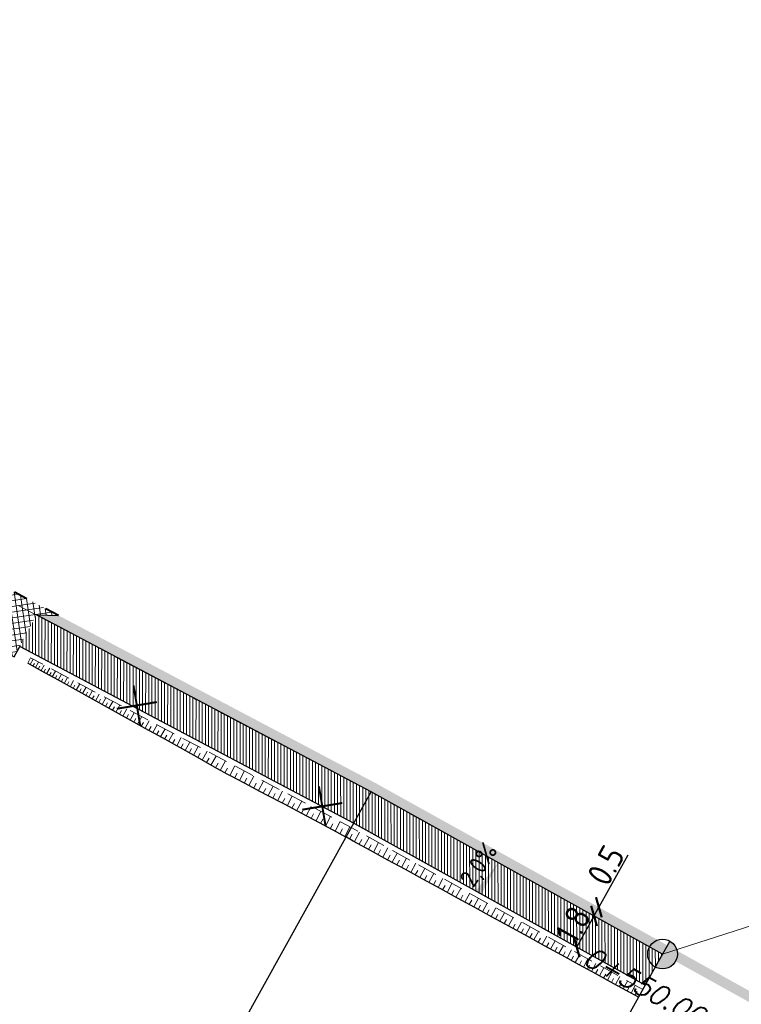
# Model space of a CAD drawing. Header units: metres. Extents: x 8431043 to 8456388, y 5766167 to 5771876.
# Tile 23 of 29: x 8433942 to 8433979, y 5770357 to 5770407. Entities that reach past the tile are written whole.
import ezdxf

# ---------------------------------------------------------------- set-up
doc = ezdxf.new("R2010")
doc.units = ezdxf.units.M
for name, pattern in [('4011', [6, 4, -2]), ('ACAD_ISO03W100', [30, 12, -18]), ('ACAD_ISO10W100', [18, 12, -3, 0, -3]), ('BUF', [0]), ('CIĄGŁA', [0])]:
    doc.linetypes.add(name, pattern=pattern)
for name, color, linetype, lineweight in [('brud', 255, 'CIĄGŁA', 30), ('hatch kostka', 210, 'Continuous', 9), ('kreskowanie skarp', 250, 'Continuous', 15), ('LINES', 7, 'Continuous', 0), ('linia', 7, 'CIĄGŁA', 20), ('pochylenia', 7, 'Continuous', 13), ('WYMIARY', 253, 'Continuous', 13), ('Zalacznik_3_Rowy DW837|Zalacznik_3_Rowy DW837|zdi pobocze', 250, '4011', 18), ('zdi krawężnik na trapezowy', 253, 'ACAD_ISO03W100', 40), ('zdi_obrzeze chodnikowe 8x30', 6, 'Continuous', 30)]:
    doc.layers.add(name, color=color, linetype=linetype, lineweight=lineweight)
for name, color, linetype in [('C-DROGI-SYTUACJA', 7, 'Continuous'), ('C-DROGI-SYTUACJA-ETYKIETY', 1, 'Continuous'), ('DRO_Podzespół', 7, 'Continuous'), ('S-5_opis_hektometr', 20, 'Continuous'), ('S-5_opis_pkt_geometrycznych', 20, 'Continuous')]:
    doc.layers.add(name, color=color, linetype=linetype)
doc.layers.add('hatch zdi chodniki', color=7, linetype='Continuous', lineweight=0, true_color=0x8345ba)
doc.styles.add('! romans poch 1.8 mm szer 1', font='romans.shx', dxfattribs={"oblique": 15, "height": 1.8})
doc.styles.add('ISOCP', font='geniso.shx')
doc.styles.add('własny_500', font='isocp.shx', dxfattribs={"width": 0.9, "height": 1.2})
doc.dimstyles.new('kopia własny 500', dxfattribs={"dimtxt": 1.2, "dimasz": 0.8, "dimexe": 0.1795, "dimexo": 0.0625, "dimgap": 0.09, "dimtad": 3, "dimdec": 1, "dimzin": 0, "dimdsep": 46, "dimtxsty": 'własny_500', "dimblk": 'ARCHTICK', "dimcen": 0.09, "dimaunit": 2, "dimadec": 4, "dimazin": 0, "dimtfac": 1, "dimtdec": 1, "dimtofl": 0, "dimtmove": 2, "dimatfit": 3, "dimldrblk": 'ARCHTICK', "dimfxl": 1, "dimtolj": 1, "dimtzin": 0, "dimarcsym": 0})

# ---------------------------------------------------------------- blocks, each defined once
blk = doc.blocks.new('_ARCHTICK')
at = {"color": 0, "linetype": 'ByBlock', "const_width": 0.15}
blk.add_lwpolyline([(-0.5, -0.5), (0.5, 0.5)], dxfattribs=at)
blk = doc.blocks.new('*D74')
at = {"layer": 'Defpoints', "color": 0, "transparency": 16777216}
for p in [(8434749.828, 5771876.32), (8434750.943, 5771875.576), (8432377.706, 5768319.94)]:
    blk.add_point(p, dxfattribs=at)
at = {"layer": 'WYMIARY', "color": 0, "lineweight": -2, "transparency": 16777216}
blk.add_line((8432378.821, 5768319.196), (8434750.943, 5771875.576), dxfattribs=at)
at = {"layer": 'WYMIARY', "color": 0, "lineweight": -2, "transparency": 16777216, "xscale": 0.75, "yscale": 0.75, "zscale": 0.75}
for p, rotation in [((8434750.943, 5771875.576), 56.2965312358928), ((8432378.821, 5768319.196), 236.2965312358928)]:
    blk.add_blockref('_ARCHTICK', p, dxfattribs=dict(at, rotation=rotation))
at = {"layer": 'WYMIARY', "color": 0, "transparency": 16777216, "insert": (8433564.287, 5770097.783), "char_height": 1.25, "attachment_point": 5, "rotation": 56.2965, "style": 'ISOCP'}
blk.add_mtext('\\A1;4274.9', dxfattribs=at)
blk = doc.blocks.new('*U80')
at = {"layer": 'C-DROGI-SYTUACJA', "color": 1, "linetype": 'ACAD_ISO10W100', "lineweight": 13, "ltscale": 0.3}
for p, q in [((8433960.092, 5770367.69), (8433925.145, 5770386.164)), ((8433974.8, 5770359.516), (8433960.092, 5770367.69))]:
    blk.add_line(p, q, dxfattribs=at)
at = {"layer": 'C-DROGI-SYTUACJA', "color": 253, "linetype": 'ACAD_ISO03W100', "lineweight": 13, "ltscale": 0.1}
blk.add_line((8433960.092, 5770367.69), (8433960.092, 5770367.69), dxfattribs=at)
blk.add_line((8433960.092, 5770367.69), (8433960.092, 5770367.69), dxfattribs=at)
blk = doc.blocks.new('symbol hektometru sytuacja')
at = {"layer": 'S-5_opis_hektometr'}
blk.add_hatch(color=1, dxfattribs=at).paths.add_polyline_path([(0, 0.5, 0.414214), (-0.5, 0, 0.414214), (0, -0.5)])
at = {"layer": 'S-5_opis_hektometr', "color": 1}
blk.add_lwpolyline([(0, -0.5), (0, 0.5)], dxfattribs=at)
blk.add_circle((0, 0), 0.5, dxfattribs=at)
blk = doc.blocks.new('*U81')
at = {"layer": 'S-5_opis_hektometr', "color": 1, "linetype": 'Continuous', "lineweight": -3, "xscale": 1.5, "yscale": 1.5, "zscale": 1.5, "rotation": 150.9368206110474}
blk.add_blockref('symbol hektometru sytuacja', (8433974.8, 5770359.516), dxfattribs=at)
at = {"layer": 'S-5_opis_hektometr', "color": 7, "linetype": 'Continuous', "lineweight": -3, "insert": (8433974.132, 5770358.314), "char_height": 1, "attachment_point": 2, "rotation": 330.9368, "style": '! romans poch 1.8 mm szer 1'}
blk.add_mtext('0+550.00', dxfattribs=at)
blk = doc.blocks.new('dfff')
at = {"layer": 'linia', "flags": 128}
blk.add_lwpolyline([(8433974.8, 5770359.516), (8433984.383, 5770362.579), (8433991.666, 5770375.143)], dxfattribs=at)
at = {"layer": 'S-5_opis_pkt_geometrycznych', "color": 20, "linetype": 'Continuous', "lineweight": -3}
for p, q in [((8433947.955, 5770345.853), (8433960.092, 5770367.69)), ((8433962.566, 5770337.502), (8433974.8, 5770359.516))]:
    blk.add_line(p, q, dxfattribs=at)
at = {"layer": 'C-DROGI-SYTUACJA', "color": 7, "linetype": 'Continuous', "lineweight": -3}
blk.add_blockref('*U80', (0, 0), dxfattribs=at)
at = {"layer": 'C-DROGI-SYTUACJA-ETYKIETY', "color": 4, "linetype": 'Continuous', "lineweight": 35}
blk.add_blockref('*U81', (0, 0), dxfattribs=at)
blk = doc.blocks.new('*D83')
at = {"layer": 'Defpoints', "color": 0, "transparency": 16777216}
for p in [(8433971.33, 5770361.445), (8433971.343, 5770361.437), (8433970.456, 5770359.871)]:
    blk.add_point(p, dxfattribs=at)
at = {"layer": 'WYMIARY', "color": 0, "lineweight": -2, "transparency": 16777216}
blk.add_line((8433970.469, 5770359.864), (8433971.343, 5770361.437), dxfattribs=at)
at = {"layer": 'WYMIARY', "color": 0, "lineweight": -2, "transparency": 16777216, "xscale": 0.75, "yscale": 0.75, "zscale": 0.75}
for p, rotation in [((8433971.343, 5770361.437), 60.93682061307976), ((8433970.469, 5770359.864), 240.9368206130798)]:
    blk.add_blockref('_ARCHTICK', p, dxfattribs=dict(at, rotation=rotation))
at = {"layer": 'WYMIARY', "color": 0, "transparency": 16777216, "insert": (8433970.281, 5770360.998), "char_height": 1.25, "attachment_point": 5, "rotation": 60.9368, "style": 'ISOCP'}
blk.add_mtext('\\A1;1.8', dxfattribs=at)
blk = doc.blocks.new('*D84')
at = {"layer": 'Defpoints', "color": 0, "transparency": 16777216}
for p in [(8433970.7, 5770362.367), (8433971.586, 5770361.874), (8433971.33, 5770361.445)]:
    blk.add_point(p, dxfattribs=at)
at = {"layer": 'WYMIARY', "color": 0, "lineweight": -2, "transparency": 16777216}
for p in [(8433973.049, 5770364.506), (8433971.343, 5770361.437)]:
    blk.add_line(p, (8433971.586, 5770361.874), dxfattribs=at)
at = {"layer": 'WYMIARY', "color": 0, "lineweight": -2, "transparency": 16777216, "xscale": 0.75, "yscale": 0.75, "zscale": 0.75}
for p, rotation in [((8433971.343, 5770361.437), 240.9368206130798), ((8433971.586, 5770361.874), 60.93682061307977)]:
    blk.add_blockref('_ARCHTICK', p, dxfattribs=dict(at, rotation=rotation))
at = {"layer": 'WYMIARY', "color": 0, "transparency": 16777216, "insert": (8433971.942, 5770363.987), "char_height": 1.25, "attachment_point": 5, "rotation": 60.9368, "style": 'ISOCP'}
blk.add_mtext('\\A1;0.5', dxfattribs=at)

msp = doc.modelspace()

# ---------------------------------------------------------------- hatches: boundary and pattern name
at = {"layer": 'hatch kostka', "linetype": 'Continuous', "lineweight": 5, "true_color": 0xfecc66}
h = msp.add_hatch(dxfattribs=at)
h.set_pattern_fill('ANSI37', color=31, scale=0.09, angle=-36.6329)
h.set_pattern_definition([(8.367146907, (0, 0), (-0.041581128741, 0.282708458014), []), (98.367146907, (0, 0), (-0.282708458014, -0.041581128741), [])])
h.paths.add_polyline_path([(8433938.344, 5770379.752), (8433938.994, 5770378.843), (8433937.918, 5770376.806), (8433942.088, 5770374.516), (8433943.2, 5770376.62), (8433944.318, 5770376.595)])
at = {"layer": 'hatch zdi chodniki', "lineweight": 13, "transparency": 33554687}
h = msp.add_hatch(dxfattribs=at)
h.set_pattern_fill('DOTS', color=3, scale=0.13, style=0)
h.paths.add_polyline_path([(8434399.778, 5770199.497), (8434397.542, 5770199.451), (8434404.65, 5770196.076), (8434410.195, 5770192.799), (8434410.679, 5770193.675), (8434405.12, 5770196.96)])
h.paths.add_polyline_path([(8434361.004, 5770214.907), (8434358.792, 5770214.579), (8434372.966, 5770209.937), (8434379.651, 5770207.381), (8434392.527, 5770201.833), (8434391.103, 5770203.535), (8434380.028, 5770208.307), (8434373.3, 5770210.88)])
h.paths.add_polyline_path([(8434291.477, 5770237.592), (8434289.272, 5770237.22), (8434294.219, 5770235.709), (8434304.064, 5770232.504), (8434352.975, 5770216.485), (8434351.386, 5770218.057), (8434304.375, 5770233.454), (8434294.52, 5770236.663)])
h.paths.add_polyline_path([(8434266.018, 5770244.733), (8434265.639, 5770244.676), (8434266.015, 5770244.554)])
h.paths.add_polyline_path([(8434267.85, 5770245.01), (8434266.018, 5770244.733), (8434266.015, 5770244.554), (8434270.421, 5770243.126), (8434280.902, 5770239.775), (8434284.092, 5770238.801), (8434282.471, 5770240.342), (8434281.2, 5770240.73), (8434270.728, 5770244.077)])
h.paths.add_polyline_path([(8434149.083, 5770283.339), (8434146.907, 5770283.089), (8434157.392, 5770279.145), (8434183.652, 5770271.152), (8434226.176, 5770257.466), (8434259.239, 5770246.75), (8434257.644, 5770248.318), (8434226.484, 5770258.418), (8434183.951, 5770272.107), (8434157.714, 5770280.092)])
h.paths.add_polyline_path([(8434094.662, 5770300.267), (8434093.121, 5770301.888), (8434084.6, 5770304.97), (8434081.22, 5770305.98), (8434077.409, 5770307.545), (8434076.937, 5770306.658), (8434080.886, 5770305.036), (8434084.287, 5770304.02)])
h.paths.add_polyline_path([(8434101.584, 5770298.826), (8434099.363, 5770298.566), (8434102.578, 5770297.403), (8434143.622, 5770284.325), (8434142.025, 5770285.883), (8434102.9, 5770298.35)])
h.paths.add_polyline_path([(8434011.442, 5770340.526), (8434009.246, 5770340.649), (8434010.908, 5770339.677), (8434013.388, 5770338.368), (8434047.859, 5770319.647), (8434066.478, 5770310.954), (8434076.937, 5770306.658), (8434077.409, 5770307.545), (8434066.88, 5770311.87), (8434048.31, 5770320.54), (8434013.86, 5770339.25)])
h.paths.add_polyline_path([(8433944.318, 5770376.595), (8433943.2, 5770376.62), (8433960.092, 5770367.69), (8433982.782, 5770355.08), (8434001.014, 5770345.462), (8434003.204, 5770344.181), (8434001.72, 5770345.655), (8433983.02, 5770355.52), (8433960.33, 5770368.13)])
h.paths.add_polyline_path([(8433914.677, 5770392.394), (8433913.214, 5770393.847), (8433905.528, 5770398.422), (8433905.33, 5770397.958)])
h.paths.add_polyline_path([(8433921.024, 5770389.198), (8433919.05, 5770389.792), (8433925.145, 5770386.164), (8433938.994, 5770378.843), (8433938.344, 5770379.752), (8433925.39, 5770386.6)])
h.paths.add_polyline_path([(8433893.006, 5770405.515), (8433891.889, 5770405.573), (8433905.229, 5770398.018), (8433905.33, 5770397.958), (8433905.528, 5770398.422), (8433905.48, 5770398.45)])
h.paths.add_polyline_path([(8433748.793, 5770512.117), (8433746.759, 5770513.046), (8433749.963, 5770509.073), (8433750.804, 5770508.222), (8433762.888, 5770493.325), (8433772.314, 5770482.022), (8433776.22, 5770478.9), (8433763.66, 5770493.96), (8433751.55, 5770508.89), (8433750.71, 5770509.74)])
h.paths.add_polyline_path([(8433727.509, 5770538.504), (8433725.475, 5770539.433), (8433743.033, 5770517.666), (8433742.555, 5770519.85)])
h.paths.add_polyline_path([(8433643.852, 5770641.655), (8433643.086, 5770641.001), (8433643.107, 5770640.987), (8433645.761, 5770637.843), (8433649.935, 5770632.401), (8433664.242, 5770614.749), (8433677.279, 5770599.565), (8433683.772, 5770590.854), (8433698.344, 5770573.069), (8433722.133, 5770543.576), (8433721.656, 5770545.761), (8433699.12, 5770573.7), (8433684.56, 5770591.47), (8433678.06, 5770600.19), (8433665.01, 5770615.39), (8433650.72, 5770633.02), (8433646.54, 5770638.47)])
h.paths.add_polyline_path([(8433872.549, 5770415.777), (8433871.431, 5770415.767), (8433884.716, 5770409.271), (8433884.037, 5770410.16)])
h.paths.add_polyline_path([(8433866.271, 5770418.357), (8433865.628, 5770419.272), (8433817.16, 5770445.4), (8433804.671, 5770453.717), (8433807.358, 5770451.327), (8433816.902, 5770444.971)])
at = {"layer": 'hatch zdi chodniki', "lineweight": 18, "transparency": 33554687}
h = msp.add_hatch(dxfattribs=at)
h.set_pattern_fill('DOTS', color=3, scale=0.1, style=0)
h.paths.add_polyline_path([(8434399.778, 5770199.497), (8434397.542, 5770199.451), (8434404.65, 5770196.076), (8434410.195, 5770192.799), (8434410.679, 5770193.675), (8434405.12, 5770196.96)])
h.paths.add_polyline_path([(8434361.004, 5770214.907), (8434358.792, 5770214.579), (8434372.966, 5770209.937), (8434379.651, 5770207.381), (8434392.527, 5770201.833), (8434391.103, 5770203.535), (8434380.028, 5770208.307), (8434373.3, 5770210.88)])
h.paths.add_polyline_path([(8434291.477, 5770237.592), (8434289.272, 5770237.22), (8434294.219, 5770235.709), (8434304.064, 5770232.504), (8434352.975, 5770216.485), (8434351.386, 5770218.057), (8434304.375, 5770233.454), (8434294.52, 5770236.663)])
h.paths.add_polyline_path([(8434266.018, 5770244.733), (8434265.639, 5770244.676), (8434266.015, 5770244.554)])
h.paths.add_polyline_path([(8434267.85, 5770245.01), (8434266.018, 5770244.733), (8434266.015, 5770244.554), (8434270.421, 5770243.126), (8434280.902, 5770239.775), (8434284.092, 5770238.801), (8434282.471, 5770240.342), (8434281.2, 5770240.73), (8434270.728, 5770244.077)])
h.paths.add_polyline_path([(8434149.083, 5770283.339), (8434146.907, 5770283.089), (8434157.392, 5770279.145), (8434183.652, 5770271.152), (8434226.176, 5770257.466), (8434259.239, 5770246.75), (8434257.644, 5770248.318), (8434226.484, 5770258.418), (8434183.951, 5770272.107), (8434157.714, 5770280.092)])
h.paths.add_polyline_path([(8434094.662, 5770300.267), (8434093.121, 5770301.888), (8434084.6, 5770304.97), (8434081.22, 5770305.98), (8434077.409, 5770307.545), (8434076.937, 5770306.658), (8434080.886, 5770305.036), (8434084.287, 5770304.02)])
h.paths.add_polyline_path([(8434101.584, 5770298.826), (8434099.363, 5770298.566), (8434102.578, 5770297.403), (8434143.622, 5770284.325), (8434142.025, 5770285.883), (8434102.9, 5770298.35)])
h.paths.add_polyline_path([(8434011.442, 5770340.526), (8434009.246, 5770340.649), (8434010.908, 5770339.677), (8434013.388, 5770338.368), (8434047.859, 5770319.647), (8434066.478, 5770310.954), (8434076.937, 5770306.658), (8434077.409, 5770307.545), (8434066.88, 5770311.87), (8434048.31, 5770320.54), (8434013.86, 5770339.25)])
h.paths.add_polyline_path([(8433914.677, 5770392.394), (8433913.214, 5770393.847), (8433905.528, 5770398.422), (8433905.33, 5770397.958)])
h.paths.add_polyline_path([(8433921.024, 5770389.198), (8433919.05, 5770389.792), (8433925.145, 5770386.164), (8433938.994, 5770378.843), (8433938.344, 5770379.752), (8433925.39, 5770386.6)])
h.paths.add_polyline_path([(8433893.006, 5770405.515), (8433891.889, 5770405.573), (8433905.229, 5770398.018), (8433905.33, 5770397.958), (8433905.528, 5770398.422), (8433905.48, 5770398.45)])
h.paths.add_polyline_path([(8433748.793, 5770512.117), (8433746.759, 5770513.046), (8433749.963, 5770509.073), (8433750.804, 5770508.222), (8433762.888, 5770493.325), (8433772.314, 5770482.022), (8433776.22, 5770478.9), (8433763.66, 5770493.96), (8433751.55, 5770508.89), (8433750.71, 5770509.74)])
h.paths.add_polyline_path([(8433727.509, 5770538.504), (8433725.475, 5770539.433), (8433743.033, 5770517.666), (8433742.555, 5770519.85)])
h.paths.add_polyline_path([(8433643.867, 5770641.638), (8433643.102, 5770640.99), (8433643.107, 5770640.987), (8433645.761, 5770637.843), (8433649.935, 5770632.401), (8433664.242, 5770614.749), (8433677.279, 5770599.565), (8433683.772, 5770590.854), (8433698.344, 5770573.069), (8433722.133, 5770543.576), (8433721.656, 5770545.761), (8433699.12, 5770573.7), (8433684.56, 5770591.47), (8433678.06, 5770600.19), (8433665.01, 5770615.39), (8433650.72, 5770633.02), (8433646.54, 5770638.47)])
h.paths.add_polyline_path([(8433974.8, 5770359.516), (8433975.043, 5770359.953), (8433960.33, 5770368.13), (8433944.318, 5770376.595), (8433943.2, 5770376.62), (8433960.092, 5770367.69)])
h.paths.add_polyline_path([(8433872.549, 5770415.777), (8433871.431, 5770415.767), (8433884.716, 5770409.271), (8433884.037, 5770410.16)])
h.paths.add_polyline_path([(8433866.271, 5770418.357), (8433865.628, 5770419.272), (8433817.16, 5770445.4), (8433804.671, 5770453.717), (8433807.358, 5770451.327), (8433816.902, 5770444.971)])
at = {"layer": 'hatch zdi chodniki', "lineweight": 5}
h = msp.add_hatch(dxfattribs=at)
h.set_pattern_fill('ANSI31', color=256, scale=0.05, angle=45, style=0)
h.paths.add_polyline_path([(8433913.515, 5770390.991), (8433914.436, 5770392.538), (8433905.33, 5770397.958), (8433904.616, 5770396.288)])
h.paths.add_polyline_path([(8433938.153, 5770377.252), (8433938.994, 5770378.843), (8433925.145, 5770386.164), (8433919.05, 5770389.792), (8433918.129, 5770388.245), (8433924.264, 5770384.594)])
h.paths.add_polyline_path([(8433973.926, 5770357.943), (8433974.8, 5770359.516), (8433960.092, 5770367.69), (8433943.2, 5770376.62), (8433942.359, 5770375.028), (8433959.234, 5770366.108)])

# ---------------------------------------------------------------- linework, layer by layer
at = {"layer": 'DRO_Podzespół'}
msp.add_lwpolyline([(8433973.589, 5770357.336), (8433973.224, 5770357.535), (8433972.347, 5770358.016), (8433971.47, 5770358.496), (8433970.593, 5770358.976), (8433969.715, 5770359.456), (8433968.838, 5770359.936), (8433967.961, 5770360.416), (8433967.084, 5770360.896), (8433966.207, 5770361.376), (8433965.329, 5770361.857), (8433964.452, 5770362.337), (8433963.575, 5770362.817), (8433962.698, 5770363.297), (8433961.82, 5770363.777), (8433960.943, 5770364.257), (8433960.066, 5770364.737), (8433959.189, 5770365.217), (8433958.846, 5770365.405), (8433958.844, 5770365.406), (8433958.827, 5770365.416), (8433958.823, 5770365.418), (8433958.365, 5770365.66), (8433957.482, 5770366.129), (8433956.599, 5770366.598), (8433955.716, 5770367.068), (8433954.833, 5770367.537), (8433954.267, 5770367.837), (8433953.948, 5770368.003), (8433953.062, 5770368.466), (8433952.823, 5770368.591), (8433952.183, 5770368.944), (8433951.317, 5770369.444), (8433950.442, 5770369.929), (8433949.567, 5770370.414), (8433948.692, 5770370.899), (8433947.818, 5770371.384), (8433946.943, 5770371.869), (8433946.068, 5770372.354), (8433945.194, 5770372.839), (8433944.319, 5770373.324), (8433943.444, 5770373.809), (8433942.762, 5770374.188)], dxfattribs=at)
at = {"layer": 'kreskowanie skarp'}
for p, q in [((8433942.889, 5770374.117), (8433943.038, 5770374.386)), ((8433943.024, 5770374.043), (8433943.099, 5770374.178)), ((8433943.16, 5770373.967), (8433943.312, 5770374.242)), ((8433943.297, 5770373.891), (8433943.374, 5770374.03)), ((8433943.436, 5770373.814), (8433943.591, 5770374.094)), ((8433943.717, 5770373.658), (8433943.876, 5770373.944)), ((8433943.576, 5770373.737), (8433943.654, 5770373.878)), ((8433943.86, 5770373.579), (8433943.94, 5770373.723)), ((8433944.004, 5770373.499), (8433944.166, 5770373.79)), ((8433944.15, 5770373.418), (8433944.232, 5770373.565)), ((8433944.297, 5770373.336), (8433944.462, 5770373.634)), ((8433944.596, 5770373.171), (8433944.764, 5770373.474)), ((8433944.446, 5770373.254), (8433944.529, 5770373.404)), ((8433944.748, 5770373.087), (8433944.833, 5770373.24)), ((8433944.901, 5770373.002), (8433945.072, 5770373.311)), ((8433945.056, 5770372.916), (8433945.142, 5770373.072)), ((8433945.212, 5770372.829), (8433945.387, 5770373.145)), ((8433945.529, 5770372.653), (8433945.708, 5770372.975)), ((8433945.37, 5770372.742), (8433945.458, 5770372.901)), ((8433945.69, 5770372.564), (8433945.78, 5770372.727)), ((8433945.853, 5770372.474), (8433946.035, 5770372.802)), ((8433946.017, 5770372.383), (8433946.109, 5770372.549)), ((8433946.183, 5770372.291), (8433946.369, 5770372.626)), ((8433946.52, 5770372.104), (8433946.709, 5770372.446)), ((8433946.35, 5770372.198), (8433946.444, 5770372.367)), ((8433946.691, 5770372.009), (8433946.786, 5770372.182)), ((8433946.863, 5770371.914), (8433947.056, 5770372.262)), ((8433947.037, 5770371.817), (8433947.135, 5770371.993)), ((8433947.214, 5770371.719), (8433947.411, 5770372.075)), ((8433947.391, 5770371.621), (8433947.491, 5770371.8)), ((8433947.571, 5770371.521), (8433947.772, 5770371.884)), ((8433947.753, 5770371.42), (8433947.854, 5770371.604)), ((8433947.936, 5770371.319), (8433948.141, 5770371.689)), ((8433948.308, 5770371.112), (8433948.517, 5770371.49)), ((8433948.121, 5770371.216), (8433948.225, 5770371.403)), ((8433948.497, 5770371.008), (8433948.602, 5770371.198)), ((8433948.687, 5770370.902), (8433948.901, 5770371.287)), ((8433948.88, 5770370.795), (8433948.988, 5770370.99)), ((8433949.074, 5770370.687), (8433949.292, 5770371.08)), ((8433949.271, 5770370.578), (8433949.381, 5770370.777)), ((8433949.469, 5770370.468), (8433949.692, 5770370.869)), ((8433949.67, 5770370.357), (8433949.782, 5770370.56)), ((8433949.872, 5770370.245), (8433950.099, 5770370.654)), ((8433950.077, 5770370.132), (8433950.191, 5770370.338)), ((8433950.283, 5770370.017), (8433950.515, 5770370.434)), ((8433950.492, 5770369.901), (8433950.609, 5770370.112)), ((8433950.703, 5770369.785), (8433950.939, 5770370.21)), ((8433951.13, 5770369.547), (8433951.371, 5770369.982)), ((8433950.915, 5770369.667), (8433951.035, 5770369.882)), ((8433951.347, 5770369.427), (8433951.473, 5770369.644)), ((8433951.565, 5770369.301), (8433951.82, 5770369.744)), ((8433952.012, 5770369.043), (8433952.277, 5770369.503)), ((8433951.786, 5770369.173), (8433951.916, 5770369.399)), ((8433952.242, 5770368.912), (8433952.372, 5770369.147)), ((8433952.478, 5770368.781), (8433952.741, 5770369.257)), ((8433952.958, 5770368.52), (8433953.213, 5770369.008)), ((8433952.716, 5770368.65), (8433952.849, 5770368.89)), ((8433953.202, 5770368.393), (8433953.329, 5770368.636)), ((8433953.445, 5770368.266), (8433953.699, 5770368.751)), ((8433953.93, 5770368.013), (8433954.182, 5770368.496)), ((8433953.688, 5770368.139), (8433953.814, 5770368.381)), ((8433954.171, 5770367.887), (8433954.297, 5770368.127)), ((8433954.412, 5770367.76), (8433954.666, 5770368.24)), ((8433954.892, 5770367.506), (8433955.147, 5770367.986)), ((8433954.652, 5770367.633), (8433954.779, 5770367.873)), ((8433955.132, 5770367.378), (8433955.259, 5770367.618)), ((8433955.372, 5770367.251), (8433955.627, 5770367.732)), ((8433955.853, 5770366.995), (8433956.109, 5770367.477)), ((8433955.612, 5770367.123), (8433955.74, 5770367.364)), ((8433956.094, 5770366.867), (8433956.222, 5770367.108)), ((8433956.335, 5770366.739), (8433956.592, 5770367.222)), ((8433956.577, 5770366.61), (8433956.705, 5770366.852)), ((8433956.818, 5770366.482), (8433957.076, 5770366.966)), ((8433957.061, 5770366.353), (8433957.189, 5770366.596)), ((8433957.303, 5770366.224), (8433957.561, 5770366.71)), ((8433957.545, 5770366.096), (8433957.674, 5770366.338)), ((8433957.788, 5770365.966), (8433958.047, 5770366.453)), ((8433958.031, 5770365.837), (8433958.161, 5770366.081)), ((8433958.275, 5770365.708), (8433958.534, 5770366.195)), ((8433958.519, 5770365.579), (8433958.647, 5770365.823)), ((8433958.763, 5770365.45), (8433959.02, 5770365.938)), ((8433959.005, 5770365.318), (8433959.137, 5770365.56)), ((8433959.247, 5770365.186), (8433959.511, 5770365.668)), ((8433959.488, 5770365.054), (8433959.62, 5770365.294)), ((8433959.728, 5770364.922), (8433959.991, 5770365.401)), ((8433959.968, 5770364.791), (8433960.099, 5770365.03)), ((8433960.207, 5770364.66), (8433960.467, 5770365.136)), ((8433960.445, 5770364.53), (8433960.575, 5770364.767)), ((8433960.682, 5770364.4), (8433960.941, 5770364.873)), ((8433960.919, 5770364.27), (8433961.048, 5770364.506)), ((8433961.155, 5770364.141), (8433961.412, 5770364.611)), ((8433961.39, 5770364.013), (8433961.518, 5770364.247)), ((8433961.624, 5770363.885), (8433961.879, 5770364.352)), ((8433961.857, 5770363.757), (8433961.985, 5770363.99)), ((8433962.09, 5770363.629), (8433962.344, 5770364.093)), ((8433962.322, 5770363.502), (8433962.449, 5770363.734)), ((8433962.553, 5770363.376), (8433962.806, 5770363.837)), ((8433963.013, 5770363.124), (8433963.264, 5770363.582)), ((8433962.784, 5770363.25), (8433962.909, 5770363.48)), ((8433963.242, 5770362.999), (8433963.367, 5770363.227)), ((8433963.471, 5770362.874), (8433963.72, 5770363.329)), ((8433963.925, 5770362.625), (8433964.172, 5770363.077)), ((8433963.698, 5770362.749), (8433963.822, 5770362.976)), ((8433964.151, 5770362.501), (8433964.274, 5770362.727)), ((8433964.376, 5770362.378), (8433964.622, 5770362.827)), ((8433964.825, 5770362.133), (8433965.069, 5770362.579)), ((8433964.601, 5770362.255), (8433964.723, 5770362.479)), ((8433965.048, 5770362.011), (8433965.17, 5770362.233)), ((8433965.27, 5770361.889), (8433965.513, 5770362.332)), ((8433965.713, 5770361.646), (8433965.954, 5770362.087)), ((8433965.492, 5770361.767), (8433965.613, 5770361.988)), ((8433965.933, 5770361.526), (8433966.053, 5770361.745)), ((8433966.153, 5770361.406), (8433966.392, 5770361.843)), ((8433966.372, 5770361.286), (8433966.491, 5770361.504)), ((8433966.59, 5770361.167), (8433966.828, 5770361.601)), ((8433966.807, 5770361.048), (8433966.926, 5770361.264)), ((8433967.024, 5770360.929), (8433967.26, 5770361.361)), ((8433967.24, 5770360.811), (8433967.358, 5770361.026)), ((8433967.455, 5770360.693), (8433967.69, 5770361.122)), ((8433967.67, 5770360.575), (8433967.787, 5770360.789)), ((8433967.884, 5770360.458), (8433968.117, 5770360.885)), ((8433968.097, 5770360.342), (8433968.214, 5770360.554)), ((8433968.31, 5770360.225), (8433968.542, 5770360.649)), ((8433968.522, 5770360.109), (8433968.637, 5770360.32)), ((8433968.733, 5770359.994), (8433968.963, 5770360.415)), ((8433968.943, 5770359.879), (8433969.058, 5770360.088)), ((8433969.153, 5770359.764), (8433969.382, 5770360.182)), ((8433969.362, 5770359.649), (8433969.476, 5770359.858)), ((8433969.571, 5770359.535), (8433969.798, 5770359.951)), ((8433969.779, 5770359.421), (8433969.892, 5770359.628)), ((8433969.986, 5770359.308), (8433970.212, 5770359.721)), ((8433970.192, 5770359.195), (8433970.305, 5770359.401)), ((8433970.398, 5770359.082), (8433970.622, 5770359.493)), ((8433970.603, 5770358.97), (8433970.715, 5770359.175)), ((8433970.808, 5770358.858), (8433971.031, 5770359.266)), ((8433971.214, 5770358.635), (8433971.436, 5770359.04)), ((8433971.011, 5770358.747), (8433971.122, 5770358.95)), ((8433971.417, 5770358.525), (8433971.527, 5770358.726)), ((8433971.619, 5770358.414), (8433971.839, 5770358.817)), ((8433972.02, 5770358.194), (8433972.239, 5770358.594)), ((8433971.82, 5770358.304), (8433971.93, 5770358.505)), ((8433972.22, 5770358.085), (8433972.329, 5770358.284)), ((8433972.42, 5770357.976), (8433972.637, 5770358.373)), ((8433972.618, 5770357.867), (8433972.726, 5770358.065)), ((8433972.816, 5770357.759), (8433973.032, 5770358.153)), ((8433973.013, 5770357.651), (8433973.121, 5770357.848)), ((8433973.21, 5770357.543), (8433973.425, 5770357.935)), ((8433973.406, 5770357.436), (8433973.513, 5770357.631))]:
    msp.add_line(p, q, dxfattribs=at)
at = {"layer": 'kreskowanie skarp', "flags": 128}
msp.add_lwpolyline([(8433972.598, 5770355.554), (8433975.164, 5770360.172)], dxfattribs=at)
at = {"layer": 'LINES', "color": 1, "linetype": 'BUF', "const_width": 0.1}
for points in [[(8433948.44, 5770371.048), (8433948.102, 5770373.068)], [(8433947.261, 5770371.889), (8433949.281, 5770372.227)], [(8433957.797, 5770365.956), (8433957.459, 5770367.976)], [(8433956.618, 5770366.797), (8433958.638, 5770367.135)]]:
    msp.add_lwpolyline(points, dxfattribs=at)
at = {"layer": 'pochylenia', "extrusion": (0, 0, -1)}
msp.add_solid([(-8433965.678, 5770362.55), (-8433966.517, 5770364.124), (-8433965.373, 5770362.711)], dxfattribs=at)
at = {"layer": 'Zalacznik_3_Rowy DW837|Zalacznik_3_Rowy DW837|zdi pobocze', "ltscale": 0.25, "flags": 128}
msp.add_lwpolyline([(8433942.762, 5770374.188), (8433942.905, 5770374.457), (8433959.115, 5770365.888), (8433973.804, 5770357.724)], dxfattribs=at)
at = {"layer": 'zdi krawężnik na trapezowy', "color": 19, "ltscale": 0.06, "true_color": 0x64211f, "flags": 128}
msp.add_lwpolyline([(8433944.318, 5770376.595), (8433938.344, 5770379.752)], dxfattribs=at)
at = {"layer": 'zdi_obrzeze chodnikowe 8x30', "flags": 128}
for points in [[(8433938.153, 5770377.252), (8433937.918, 5770376.806), (8433942.088, 5770374.516), (8433942.359, 5770375.028)], [(8433974.8, 5770359.516), (8433960.092, 5770367.69), (8433943.2, 5770376.62)], [(8433943.2, 5770376.62), (8433944.318, 5770376.595)], [(8433973.926, 5770357.943), (8433959.234, 5770366.108), (8433942.359, 5770375.028)]]:
    msp.add_lwpolyline(points, dxfattribs=at)

# ---------------------------------------------------------------- block references
at = {"layer": 'brud', "color": 4, "lineweight": 35}
msp.add_blockref('dfff', (0, 0), dxfattribs=at)

# ---------------------------------------------------------------- texts
at = {"layer": 'pochylenia', "lineweight": 13, "style": 'ISOCP'}
msp.add_text('2,0%%%', height=0.9, rotation=56.6084, dxfattribs=at).set_placement((8433965.254, 5770362.821))

# ---------------------------------------------------------------- dimensions: what is measured, and where the dimension line sits
at = {"layer": 'WYMIARY', "color": 5}
for p1, p2, distance, picture, middle in [((8432377.706, 5768319.94), (8434749.828, 5771876.32), -1.34, '*D74', (8433564.287, 5770097.783)), ((8433970.456, 5770359.871), (8433971.33, 5770361.445), -0.015, '*D83', (8433970.281, 5770360.998))]:
    dim = msp.add_aligned_dim(p1=p1, p2=p2, distance=distance, dimstyle='kopia własny 500', override={"dimtxt": 1.25, "dimasz": 0.75, "dimtxsty": 'ISOCP', "dimse1": 1, "dimse2": 1, "dimtmove": 1}, dxfattribs=at)
    dim.commit()
    dim.dimension.update_dxf_attribs({"geometry": picture, "text_midpoint": middle})
dim = msp.add_linear_dim(base=(8433971.586, 5770361.874), p1=(8433971.33, 5770361.445), p2=(8433970.7, 5770362.367), angle=240.9368, dimstyle='kopia własny 500', override={"dimtxt": 1.25, "dimasz": 0.75, "dimtxsty": 'ISOCP', "dimse1": 1, "dimse2": 1, "dimtmove": 1}, dxfattribs=at)
dim.commit()
dim.dimension.update_dxf_attribs({"geometry": '*D84', "text_midpoint": (8433972.47, 5770363.694), "dimtype": 160})

doc.saveas('drawing.dxf')
